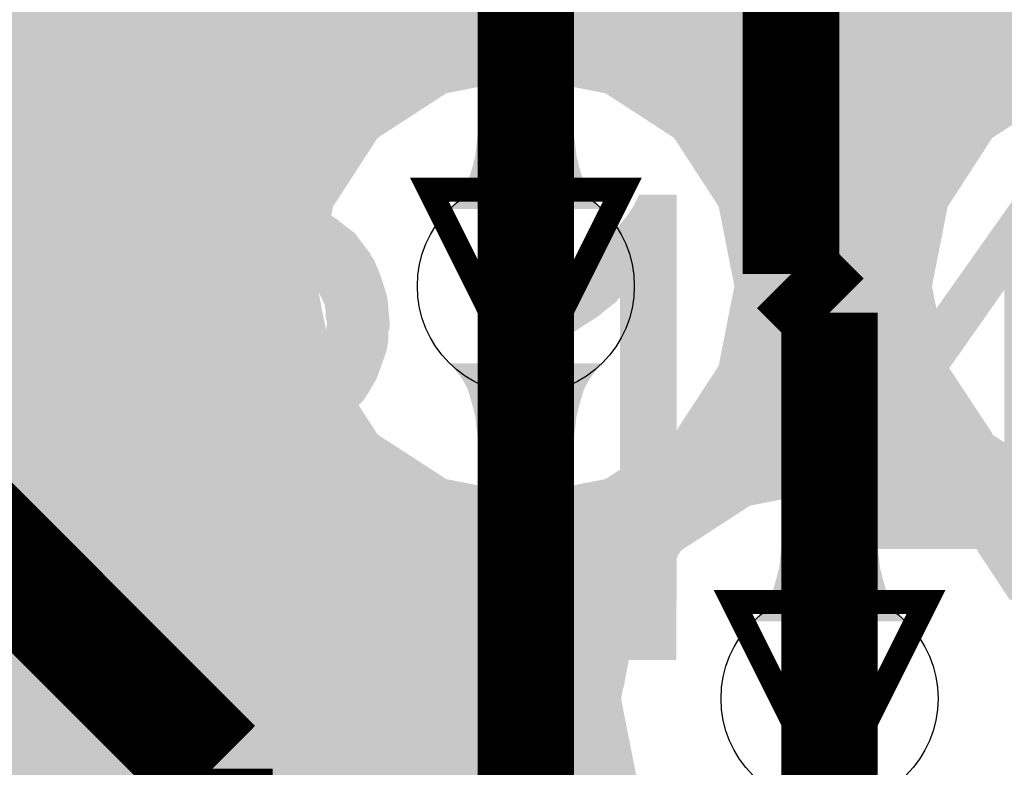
# Model space of a CAD drawing. Extents: x -0.05 to 0.95, y -0.15 to 2.1.
# Tile 66 of 188: x 0.234 to 0.3157, y 0.7171 to 0.7791. Entities that reach past the tile are written whole.
import ezdxf

# ---------------------------------------------------------------- set-up
doc = ezdxf.new("R2010")
doc.units = 0
doc.layers.get('0').update_dxf_attribs({"linetype": 'CONTINUOUS'})
for name, color, linetype in [('LTE_IOT_23_CLICK_V101A_G1', 7, 'CONTINUOUS'), ('LTE_IOT_23_CLICK_V101A_G2', 6, 'CONTINUOUS'), ('LTE_IOT_23_CLICK_V101A_GBL', 1, 'CONTINUOUS'), ('LTE_IOT_23_CLICK_V101A_GD1', 10, 'CONTINUOUS'), ('LTE_IOT_23_CLICK_V101A_GG1', 14, 'CONTINUOUS'), ('LTE_IOT_23_CLICK_V101A_GTL', 12, 'CONTINUOUS'), ('LTE_IOT_23_CLICK_V101A_GTO', 11, 'CONTINUOUS'), ('LTE_IOT_23_CLICK_V101A_TXT', 15, 'CONTINUOUS')]:
    doc.layers.add(name, color=color, linetype=linetype)

# ---------------------------------------------------------------- blocks, each defined once
blk = doc.blocks.new('ROUND_6')
blk.add_circle((0, 0), 0.009)
blk = doc.blocks.new('ROUND_3')
blk.add_circle((0, 0), 0.004)

msp = doc.modelspace()

# ---------------------------------------------------------------- linework, layer by layer
at = {"layer": 'LTE_IOT_23_CLICK_V101A_G1'}
for points in [[(-0.0388, 0.778), (-0.0388, 0.7807), (0.6944, 0.778), (0.690241, 0.7807)], [(-0.0388, 0.7767), (-0.0388, 0.778), (0.701, 0.7767), (0.6944, 0.778)], [(-0.0388, 0.7743), (-0.0388, 0.7767), (0.855703, 0.7743), (0.85523, 0.7767)], [(-0.0388, 0.773), (-0.0388, 0.7743), (0.2694, 0.773), (0.276, 0.7743)], [(0.282599, 0.773), (0.276, 0.7743), (0.3204, 0.773), (0.327, 0.7743)], [(-0.0388, 0.7693), (-0.0388, 0.773), (0.2637, 0.7693), (0.2694, 0.773)], [(0.2883, 0.7693), (0.2826, 0.773), (0.3147, 0.7693), (0.3204, 0.773)], [(-0.0388, 0.7636), (-0.0388, 0.7693), (0.26, 0.7636), (0.2637, 0.7693)], [(0.292, 0.7636), (0.2883, 0.7693), (0.311, 0.7636), (0.3147, 0.7693)], [(-0.0388, 0.757), (-0.0388, 0.7636), (0.2587, 0.757), (0.26, 0.7636)], [(0.2933, 0.757), (0.292, 0.7636), (0.3097, 0.757), (0.311, 0.7636)], [(-0.0388, 0.7504), (-0.0388, 0.757), (0.26, 0.7504), (0.2587, 0.757)], [(0.292, 0.7504), (0.2933, 0.757), (0.311, 0.7504), (0.3097, 0.757)], [(-0.0388, 0.7447), (-0.0388, 0.7504), (0.2637, 0.7447), (0.26, 0.7504)], [(0.2883, 0.7447), (0.292, 0.7504), (0.3147, 0.7447), (0.311, 0.7504)], [(-0.0388, 0.7439), (-0.0388, 0.7447), (0.264932, 0.7439), (0.2637, 0.7447)], [(0.2826, 0.741), (0.2883, 0.7447), (0.3204, 0.741), (0.3147, 0.7447)], [(-0.038, 0.743), (-0.0388, 0.7439), (0.266319, 0.743), (0.264932, 0.7439)], [(-0.034769, 0.741), (-0.038, 0.743), (0.2694, 0.741), (0.266319, 0.743)], [(-0.034285, 0.7407), (-0.034769, 0.741), (0.270923, 0.7407), (0.2694, 0.741)], [(0.0356, 0.74), (0.0325, 0.7407), (0.274477, 0.74), (0.270923, 0.7407)], [(0.278031, 0.7401), (0.2826, 0.741), (0.324969, 0.7401), (0.320401, 0.741)], [(0.2826, 0.741), (0.2826, 0.741), (0.320401, 0.741), (0.3204, 0.741)], [(0.036076, 0.7397), (0.0356, 0.74), (0.276, 0.7397), (0.274477, 0.74)], [(0.037506, 0.7388), (0.036076, 0.7397), (0.2946, 0.7388), (0.299169, 0.7397)], [(0.276, 0.7397), (0.278031, 0.7401), (0.299169, 0.7397), (0.3012, 0.7401)], [(0.303231, 0.7397), (0.3012, 0.7401), (0.327, 0.7397), (0.324969, 0.7401)], [(0.3078, 0.7388), (0.303231, 0.7397), (0.3434, 0.7388), (0.34475, 0.7397)], [(0.0383, 0.7383), (0.037506, 0.7388), (0.29383, 0.7383), (0.2946, 0.7388)], [(0.311189, 0.7366), (0.3078, 0.7388), (0.3401, 0.7366), (0.3434, 0.7388)], [(0.04, 0.7356), (0.0383, 0.7383), (0.28967, 0.7356), (0.29383, 0.7383)], [(0.3135, 0.7351), (0.311189, 0.7366), (0.339109, 0.7351), (0.3401, 0.7366)], [(0.040113, 0.7351), (0.04, 0.7356), (0.2889, 0.7351), (0.28967, 0.7356)], [(0.0407, 0.7325), (0.040113, 0.7351), (0.287212, 0.7325), (0.2889, 0.7351)], [(0.316161, 0.731), (0.3135, 0.7351), (0.3364, 0.731), (0.339109, 0.7351)], [(0.0407, 0.7294), (0.0407, 0.7325), (0.2852, 0.7294), (0.287212, 0.7325)], [(0.0407, 0.7228), (0.0407, 0.7294), (0.2839, 0.7228), (0.2852, 0.7294)], [(0.0407, 0.7162), (0.0407, 0.7228), (0.2852, 0.7162), (0.2839, 0.7228)]]:
    msp.add_solid(points, dxfattribs=at)
at = {"layer": 'LTE_IOT_23_CLICK_V101A_G2', "const_width": 0.008}
for points in [[(0.298, 0.758), (0.298, 0.934)], [(0.276, 0.757), (0.276, 0.921)], [(0.298, 0.758), (0.3012, 0.7548)], [(0.3012, 0.7228), (0.3012, 0.7548)]]:
    msp.add_lwpolyline(points, dxfattribs=at)
at = {"layer": 'LTE_IOT_23_CLICK_V101A_G2'}
for points in [[(0.2252, 0.769301), (0.2252, 0.895699), (0.2638, 0.769301), (0.2638, 0.895699)], [(0.272, 0.7695), (0.272001, 0.770499), (0.28, 0.7695), (0.28, 0.770499)], [(0.272001, 0.770499), (0.272001, 0.7705), (0.28, 0.770499), (0.272001, 0.7705)], [(0.2252, 0.7693), (0.2252, 0.769301), (0.2637, 0.7693), (0.2638, 0.769301)], [(0.2252, 0.7636), (0.2252, 0.7693), (0.26, 0.7636), (0.2637, 0.7693)], [(0.2719, 0.7687), (0.272, 0.7695), (0.2801, 0.7687), (0.28, 0.7695)], [(0.2718, 0.7678), (0.2719, 0.7687), (0.2802, 0.7678), (0.2801, 0.7687)], [(0.2716, 0.767), (0.2718, 0.7678), (0.2804, 0.767), (0.2802, 0.7678)], [(0.2712, 0.7656), (0.2716, 0.767), (0.2808, 0.7656), (0.2804, 0.767)], [(0.2709, 0.765), (0.2712, 0.7656), (0.2811, 0.765), (0.2808, 0.7656)], [(0.2705, 0.7644), (0.2709, 0.765), (0.2815, 0.7644), (0.2811, 0.765)], [(0.269701, 0.763401), (0.2705, 0.7644), (0.282297, 0.763401), (0.2815, 0.7644)], [(0.2252, 0.7621), (0.2252, 0.7636), (0.259705, 0.7621), (0.26, 0.7636)], [(0.282298, 0.7634), (0.269701, 0.763401), (0.282298, 0.7634), (0.282297, 0.763401)], [(0.230361, 0.757), (0.2252, 0.7621), (0.2587, 0.757), (0.259705, 0.7621)], [(0.2337, 0.7537), (0.230361, 0.757), (0.25935, 0.7537), (0.2587, 0.757)], [(0.235845, 0.7504), (0.2337, 0.7537), (0.26, 0.7504), (0.25935, 0.7537)], [(0.2363, 0.7497), (0.235845, 0.7504), (0.260454, 0.7497), (0.26, 0.7504)], [(0.2372, 0.745), (0.2363, 0.7497), (0.263505, 0.745), (0.260454, 0.7497)], [(0.2372, 0.7447), (0.2372, 0.745), (0.2637, 0.7447), (0.263505, 0.745)], [(0.2372, 0.741), (0.2372, 0.7447), (0.2694, 0.741), (0.2637, 0.7447)], [(0.2826, 0.741), (0.2834, 0.7415), (0.284471, 0.741), (0.2834, 0.7415)], [(0.2372, 0.7397), (0.2372, 0.741), (0.276, 0.7397), (0.2694, 0.741)], [(0.276, 0.7397), (0.2826, 0.741), (0.287257, 0.7397), (0.284471, 0.741)], [(0.3139, 0.7398), (0.316061, 0.741), (0.326494, 0.7398), (0.3204, 0.741)], [(0.2372, 0.7394), (0.2372, 0.7397), (0.2879, 0.7394), (0.287257, 0.7397)], [(0.2372, 0.7346), (0.2372, 0.7394), (0.2886, 0.7346), (0.2879, 0.7394)], [(0.313775, 0.7383), (0.313892, 0.7397), (0.3382, 0.7383), (0.335826, 0.7397)], [(0.313892, 0.7397), (0.3139, 0.7398), (0.327, 0.7397), (0.326494, 0.7398)], [(0.3135, 0.735), (0.313775, 0.7383), (0.33886, 0.735), (0.3382, 0.7383)], [(0.2972, 0.7353), (0.297201, 0.736299), (0.3052, 0.7353), (0.3052, 0.736299)], [(0.297201, 0.736299), (0.297201, 0.7363), (0.3052, 0.736299), (0.297201, 0.7363)], [(0.2971, 0.7344), (0.2972, 0.7353), (0.3053, 0.7344), (0.3052, 0.7353)], [(0.2372, 0.7294), (0.2372, 0.7346), (0.2852, 0.7294), (0.2886, 0.7346)], [(0.313632, 0.7348), (0.3135, 0.735), (0.3389, 0.7348), (0.33886, 0.735)], [(0.316143, 0.731), (0.313632, 0.7348), (0.3364, 0.731), (0.3389, 0.7348)], [(0.297, 0.7336), (0.2971, 0.7344), (0.3054, 0.7336), (0.3053, 0.7344)], [(0.2968, 0.7328), (0.297, 0.7336), (0.3056, 0.7328), (0.3054, 0.7336)], [(0.2964, 0.7314), (0.2968, 0.7328), (0.306, 0.7314), (0.3056, 0.7328)], [(0.2961, 0.7308), (0.2964, 0.7314), (0.3063, 0.7308), (0.306, 0.7314)], [(0.2957, 0.7302), (0.2961, 0.7308), (0.3067, 0.7302), (0.3063, 0.7308)], [(0.294901, 0.729201), (0.2957, 0.7302), (0.307497, 0.729201), (0.3067, 0.7302)], [(0.2372, 0.7228), (0.2372, 0.7294), (0.2839, 0.7228), (0.2852, 0.7294)], [(0.307498, 0.7292), (0.294901, 0.729201), (0.307498, 0.7292), (0.307497, 0.729201)], [(0.2372, 0.7162), (0.2372, 0.7228), (0.2852, 0.7162), (0.2839, 0.7228)]]:
    msp.add_solid(points, dxfattribs=at)
at = {"layer": 'LTE_IOT_23_CLICK_V101A_GBL'}
for points in [[(0.2376, 0.7783), (0.237286, 0.7799), (0.4605, 0.7783), (0.4589, 0.7799)], [(0.2376, 0.7743), (0.2376, 0.7783), (0.4645, 0.7743), (0.4605, 0.7783)], [(0.2376, 0.773), (0.2376, 0.7743), (0.2694, 0.773), (0.276, 0.7743)], [(0.282599, 0.773), (0.276, 0.7743), (0.3204, 0.773), (0.327, 0.7743)], [(0.2376, 0.7693), (0.2376, 0.773), (0.2637, 0.7693), (0.2694, 0.773)], [(0.2883, 0.7693), (0.2826, 0.773), (0.3147, 0.7693), (0.3204, 0.773)], [(0.2376, 0.7685), (0.2376, 0.7693), (0.263181, 0.7685), (0.2637, 0.7693)], [(0.292, 0.7636), (0.2883, 0.7693), (0.311, 0.7636), (0.3147, 0.7693)], [(0.236639, 0.7636), (0.2376, 0.7685), (0.26, 0.7636), (0.263181, 0.7685)], [(0.2338, 0.7592), (0.2366, 0.7634), (0.259133, 0.7592), (0.259961, 0.7634)], [(0.2366, 0.7634), (0.236639, 0.7636), (0.259961, 0.7634), (0.26, 0.7636)], [(0.2933, 0.757), (0.292, 0.7636), (0.3097, 0.757), (0.311, 0.7636)], [(0.230538, 0.757), (0.2338, 0.7592), (0.2587, 0.757), (0.259133, 0.7592)], [(0.2295, 0.7563), (0.230538, 0.757), (0.258838, 0.7563), (0.2587, 0.757)], [(0.292, 0.7504), (0.2933, 0.757), (0.311, 0.7504), (0.3097, 0.757)], [(0.2245, 0.7553), (0.2295, 0.7563), (0.259035, 0.7553), (0.258838, 0.7563)], [(0.148122, 0.7504), (0.153011, 0.7553), (0.26, 0.7504), (0.259035, 0.7553)], [(0.142435, 0.7447), (0.148122, 0.7504), (0.2637, 0.7447), (0.26, 0.7504)], [(0.2883, 0.7447), (0.292, 0.7504), (0.3147, 0.7447), (0.311, 0.7504)], [(0.138743, 0.741), (0.142435, 0.7447), (0.2694, 0.741), (0.2637, 0.7447)], [(0.2826, 0.741), (0.2883, 0.7447), (0.3204, 0.741), (0.3147, 0.7447)], [(0.137446, 0.7397), (0.138743, 0.741), (0.276, 0.7397), (0.2694, 0.741)], [(0.278031, 0.7401), (0.2826, 0.741), (0.324969, 0.7401), (0.320401, 0.741)], [(0.2826, 0.741), (0.2826, 0.741), (0.320401, 0.741), (0.3204, 0.741)], [(0.136548, 0.7388), (0.137446, 0.7397), (0.2946, 0.7388), (0.299169, 0.7397)], [(0.276, 0.7397), (0.278031, 0.7401), (0.299169, 0.7397), (0.3012, 0.7401)], [(0.303231, 0.7397), (0.3012, 0.7401), (0.327, 0.7397), (0.324969, 0.7401)], [(0.3078, 0.7388), (0.303231, 0.7397), (0.3434, 0.7388), (0.34475, 0.7397)], [(0.132856, 0.7351), (0.136548, 0.7388), (0.2889, 0.7351), (0.2946, 0.7388)], [(0.311189, 0.7366), (0.3078, 0.7388), (0.3401, 0.7366), (0.3434, 0.7388)], [(0.3135, 0.7351), (0.311189, 0.7366), (0.339109, 0.7351), (0.3401, 0.7366)], [(0.127169, 0.7294), (0.132856, 0.7351), (0.2852, 0.7294), (0.2889, 0.7351)], [(0.316161, 0.731), (0.3135, 0.7351), (0.3364, 0.731), (0.339109, 0.7351)], [(0.121981, 0.7242), (0.127169, 0.7294), (0.284197, 0.7242), (0.2852, 0.7294)], [(0.120484, 0.7227), (0.121981, 0.7242), (0.2452, 0.7227), (0.2526, 0.7242)], [(0.2529, 0.706001), (0.252899, 0.7242), (0.2689, 0.706001), (0.268901, 0.7242)], [(0.271665, 0.7237), (0.2692, 0.7242), (0.2841, 0.7237), (0.284197, 0.7242)], [(0.2766, 0.7227), (0.271665, 0.7237), (0.282521, 0.7227), (0.2841, 0.7237)], [(0.116393, 0.7186), (0.120484, 0.7227), (0.239, 0.7186), (0.2452, 0.7227)], [(0.277924, 0.7218), (0.2766, 0.7227), (0.2811, 0.7218), (0.282521, 0.7227)], [(0.2791, 0.721), (0.277924, 0.7218), (0.2791, 0.721), (0.2811, 0.7218)], [(0.114098, 0.7163), (0.116393, 0.7186), (0.237442, 0.7163), (0.239, 0.7186)]]:
    msp.add_solid(points, dxfattribs=at)
at = {"layer": 'LTE_IOT_23_CLICK_V101A_GD1', "const_width": 0.002}
for points in [[(0.276, 0.749), (0.268, 0.765), (0.284, 0.765), (0.276, 0.749)], [(0.3012, 0.7148), (0.2932, 0.7308), (0.3092, 0.7308), (0.3012, 0.7148)]]:
    msp.add_lwpolyline(points, dxfattribs=at)
at = {"layer": 'LTE_IOT_23_CLICK_V101A_GG1', "const_width": 0.002}
for points in [[(0.276, 0.753), (0.276, 0.761)], [(0.272, 0.757), (0.28, 0.757)], [(0.3012, 0.7188), (0.3012, 0.7268)], [(0.2972, 0.7228), (0.3052, 0.7228)]]:
    msp.add_lwpolyline(points, dxfattribs=at)
at = {"layer": 'LTE_IOT_23_CLICK_V101A_GTL'}
for points, const_width in [([(0.2109, 0.7561), (0.25, 0.717)], 0.01), ([(0.2756, 0.675), (0.276, 0.6754), (0.276, 0.757)], 0.008), ([(0.3012, 0.675), (0.3012, 0.7228)], 0.008), ([(0.25, 0.675), (0.25, 0.717)], 0.01)]:
    msp.add_lwpolyline(points, dxfattribs=dict(at, const_width=const_width))
for points in [[(0.2271, 0.7782), (0.228767, 0.7807), (0.5254, 0.7782), (0.5279, 0.7807)], [(0.2255, 0.777199), (0.2271, 0.7782), (0.524399, 0.777199), (0.5254, 0.7782)], [(0.2255, 0.7743), (0.2255, 0.777199), (0.5215, 0.7743), (0.524399, 0.777199)], [(0.2255, 0.773), (0.2255, 0.7743), (0.2694, 0.773), (0.276, 0.7743)], [(0.282599, 0.773), (0.276, 0.7743), (0.3204, 0.773), (0.327, 0.7743)], [(0.2255, 0.7719), (0.2255, 0.773), (0.267705, 0.7719), (0.2694, 0.773)], [(0.2883, 0.7693), (0.2826, 0.773), (0.3147, 0.7693), (0.3204, 0.773)], [(0.2272, 0.7708), (0.2255, 0.7719), (0.266011, 0.7708), (0.267705, 0.7719)], [(0.2282, 0.7693), (0.2272, 0.7708), (0.2637, 0.7693), (0.266011, 0.7708)], [(0.2296, 0.7672), (0.2282, 0.7693), (0.262337, 0.7672), (0.2637, 0.7693)], [(0.292, 0.7636), (0.2883, 0.7693), (0.311, 0.7636), (0.3147, 0.7693)], [(0.23027, 0.7636), (0.2296, 0.7672), (0.26, 0.7636), (0.262337, 0.7672)], [(0.2304, 0.7629), (0.23027, 0.7636), (0.259862, 0.7629), (0.26, 0.7636)], [(0.2933, 0.757), (0.292, 0.7636), (0.3097, 0.757), (0.311, 0.7636)], [(0.230401, 0.757), (0.2304, 0.7629), (0.2587, 0.757), (0.259862, 0.7629)], [(0.230401, 0.7557), (0.230401, 0.757), (0.258956, 0.7557), (0.2587, 0.757)], [(0.292, 0.7504), (0.2933, 0.757), (0.311, 0.7504), (0.3097, 0.757)], [(0.2316, 0.7543), (0.2305, 0.7557), (0.259232, 0.7543), (0.258956, 0.7557)], [(0.2332, 0.7525), (0.2316, 0.7543), (0.259586, 0.7525), (0.259232, 0.7543)], [(0.235308, 0.7504), (0.2332, 0.7525), (0.26, 0.7504), (0.259586, 0.7525)], [(0.24103, 0.7447), (0.235308, 0.7504), (0.2637, 0.7447), (0.26, 0.7504)], [(0.2701, 0.7501), (0.269701, 0.750599), (0.2819, 0.7501), (0.282299, 0.750599)], [(0.2705, 0.7496), (0.2701, 0.7501), (0.2815, 0.7496), (0.2819, 0.7501)], [(0.2886, 0.7452), (0.292, 0.7504), (0.314436, 0.7452), (0.311, 0.7504)], [(0.2709, 0.749), (0.2705, 0.7496), (0.2811, 0.749), (0.2815, 0.7496)], [(0.2712, 0.7484), (0.2709, 0.749), (0.2808, 0.7484), (0.2811, 0.749)], [(0.2716, 0.747), (0.2712, 0.7484), (0.2804, 0.747), (0.2808, 0.7484)], [(0.2718, 0.7462), (0.2716, 0.747), (0.2802, 0.7462), (0.2804, 0.747)], [(0.2719, 0.7453), (0.2718, 0.7462), (0.2801, 0.7453), (0.2802, 0.7462)], [(0.272, 0.7445), (0.2719, 0.7453), (0.28, 0.7445), (0.2801, 0.7453)], [(0.288658, 0.7448), (0.2886, 0.7452), (0.3147, 0.7448), (0.314436, 0.7452)], [(0.241031, 0.7447), (0.24103, 0.7447), (0.263799, 0.7447), (0.2637, 0.7447)], [(0.256993, 0.728801), (0.241031, 0.7447), (0.2638, 0.728801), (0.263799, 0.7447)], [(0.272, 0.743501), (0.272, 0.7445), (0.279999, 0.743501), (0.28, 0.7445)], [(0.289301, 0.7404), (0.288658, 0.7448), (0.314341, 0.7404), (0.3147, 0.7448)], [(0.279999, 0.7435), (0.272, 0.743501), (0.279999, 0.7435), (0.279999, 0.743501)], [(0.289943, 0.7401), (0.289301, 0.7404), (0.314316, 0.7401), (0.314341, 0.7404)], [(0.292729, 0.7388), (0.289943, 0.7401), (0.2946, 0.7388), (0.3012, 0.7401)], [(0.302213, 0.739901), (0.3012, 0.7401), (0.3143, 0.739901), (0.314316, 0.7401)], [(0.3078, 0.7388), (0.302213, 0.739901), (0.312237, 0.7388), (0.3143, 0.739901)], [(0.293801, 0.7383), (0.292729, 0.7388), (0.293801, 0.7383), (0.2946, 0.7388)], [(0.3098, 0.7375), (0.3078, 0.7388), (0.3098, 0.7375), (0.312237, 0.7388)], [(0.258399, 0.7274), (0.256993, 0.728801), (0.2613, 0.7274), (0.2638, 0.728801)], [(0.2588, 0.727), (0.258399, 0.7274), (0.2588, 0.727), (0.2613, 0.7274)]]:
    msp.add_solid(points, dxfattribs=at)
at = {"layer": 'LTE_IOT_23_CLICK_V101A_GTO'}
for points in [[(0.234001, 0.7643), (0.234001, 0.7644), (0.2539, 0.7643), (0.2528, 0.7644)], [(0.234001, 0.7641), (0.234001, 0.7643), (0.2551, 0.7641), (0.2539, 0.7643)], [(0.234001, 0.764), (0.234001, 0.7641), (0.2565, 0.764), (0.2551, 0.7641)], [(0.234001, 0.7637), (0.234001, 0.764), (0.2577, 0.7637), (0.2565, 0.764)], [(0.2849, 0.7636), (0.2854, 0.764599), (0.2885, 0.7636), (0.2885, 0.764599)], [(0.2854, 0.764599), (0.285401, 0.7646), (0.2885, 0.764599), (0.285401, 0.7646)], [(0.311156, 0.756698), (0.3166, 0.764399), (0.3204, 0.756698), (0.3204, 0.764399)], [(0.234001, 0.7635), (0.234001, 0.7637), (0.2583, 0.7635), (0.2577, 0.7637)], [(0.234001, 0.7634), (0.234001, 0.7635), (0.2588, 0.7634), (0.2583, 0.7635)], [(0.234001, 0.763399), (0.234001, 0.7634), (0.2589, 0.763399), (0.2588, 0.7634)], [(0.234001, 0.7633), (0.234001, 0.763399), (0.258901, 0.7633), (0.2589, 0.763399)], [(0.234001, 0.7631), (0.234001, 0.7633), (0.2593, 0.7631), (0.258901, 0.7633)], [(0.234001, 0.7629), (0.234001, 0.7631), (0.2598, 0.7629), (0.2593, 0.7631)], [(0.2843, 0.7627), (0.2849, 0.7636), (0.2885, 0.7627), (0.2885, 0.7636)], [(0.234001, 0.7625), (0.234001, 0.7629), (0.2604, 0.7625), (0.2598, 0.7629)], [(0.234001, 0.762), (0.234001, 0.7625), (0.261, 0.762), (0.2604, 0.7625)], [(0.2829, 0.7611), (0.2843, 0.7627), (0.2885, 0.7611), (0.2885, 0.7627)], [(0.234001, 0.7614), (0.234001, 0.762), (0.2618, 0.7614), (0.261, 0.762)], [(0.234001, 0.7606), (0.234001, 0.7614), (0.2624, 0.7606), (0.2618, 0.7614)], [(0.2812, 0.7594), (0.2829, 0.7611), (0.2885, 0.7594), (0.2885, 0.7611)], [(0.234001, 0.7601), (0.234001, 0.7606), (0.262789, 0.7601), (0.2624, 0.7606)], [(0.234001, 0.760099), (0.234001, 0.7601), (0.2391, 0.760099), (0.2512, 0.7601)], [(0.234001, 0.747401), (0.234001, 0.760099), (0.2391, 0.747401), (0.2391, 0.760099)], [(0.254, 0.7599), (0.2527, 0.7601), (0.262944, 0.7599), (0.262789, 0.7601)], [(0.254734, 0.7597), (0.254, 0.7599), (0.2631, 0.7597), (0.262944, 0.7599)], [(0.2551, 0.7596), (0.254734, 0.7597), (0.2631, 0.7596), (0.2631, 0.7597)], [(0.2559, 0.7592), (0.255101, 0.7596), (0.2634, 0.7592), (0.2631, 0.7596)], [(0.2566, 0.7589), (0.2559, 0.7592), (0.26352, 0.7589), (0.2634, 0.7592)], [(0.2801, 0.7585), (0.2812, 0.7594), (0.2885, 0.7585), (0.2885, 0.7594)], [(0.256933, 0.7587), (0.2566, 0.7589), (0.2636, 0.7587), (0.26352, 0.7589)], [(0.2571, 0.7586), (0.256933, 0.7587), (0.263643, 0.7586), (0.2636, 0.7587)], [(0.2574, 0.7584), (0.2571, 0.7586), (0.263729, 0.7584), (0.263643, 0.7586)], [(0.2578, 0.758), (0.2575, 0.7584), (0.2639, 0.758), (0.263729, 0.7584)], [(0.2789, 0.7576), (0.2801, 0.7585), (0.2885, 0.7576), (0.2885, 0.7585)], [(0.2581, 0.7576), (0.2578, 0.758), (0.264033, 0.7576), (0.2639, 0.758)], [(0.258457, 0.7571), (0.2581, 0.7576), (0.2642, 0.7571), (0.264033, 0.7576)], [(0.2778, 0.7568), (0.2789, 0.7576), (0.2885, 0.7568), (0.2885, 0.7576)], [(0.2586, 0.7569), (0.258457, 0.7571), (0.26426, 0.7569), (0.2642, 0.7571)], [(0.259, 0.7561), (0.2586, 0.7569), (0.2645, 0.7561), (0.26426, 0.7569)], [(0.2767, 0.7562), (0.2778, 0.7568), (0.2885, 0.7562), (0.2885, 0.7568)], [(0.299001, 0.739501), (0.311156, 0.756698), (0.303601, 0.739501), (0.315699, 0.756698)], [(0.315699, 0.7395), (0.315699, 0.756698), (0.320401, 0.7395), (0.3204, 0.756698)], [(0.2593, 0.7555), (0.259, 0.7561), (0.26456, 0.7555), (0.2645, 0.7561)], [(0.275867, 0.7557), (0.276366, 0.756), (0.2835, 0.7557), (0.2837, 0.756)], [(0.276366, 0.756), (0.276367, 0.756), (0.2837, 0.756), (0.283799, 0.756)], [(0.276367, 0.756), (0.2767, 0.7562), (0.2885, 0.756), (0.2885, 0.7562)], [(0.2838, 0.726001), (0.283799, 0.756), (0.288499, 0.726001), (0.2885, 0.756)], [(0.259357, 0.7551), (0.2593, 0.7555), (0.2646, 0.7551), (0.26456, 0.7555)], [(0.2594, 0.7548), (0.259357, 0.7551), (0.264625, 0.7548), (0.2646, 0.7551)], [(0.274301, 0.7545), (0.274301, 0.7549), (0.282, 0.7545), (0.28248, 0.7549)], [(0.2744, 0.7549), (0.2745, 0.755), (0.28248, 0.7549), (0.2826, 0.755)], [(0.2745, 0.755), (0.2747, 0.7551), (0.2826, 0.755), (0.282725, 0.7551)], [(0.2747, 0.7551), (0.275, 0.7552), (0.282725, 0.7551), (0.28285, 0.7552)], [(0.275, 0.7552), (0.2753, 0.7554), (0.28285, 0.7552), (0.2831, 0.7554)], [(0.2753, 0.7554), (0.2757, 0.7556), (0.2831, 0.7554), (0.283367, 0.7556)], [(0.2757, 0.7556), (0.275867, 0.7557), (0.283367, 0.7556), (0.2835, 0.7557)], [(0.2594, 0.7543), (0.2594, 0.7548), (0.264667, 0.7543), (0.264625, 0.7548)], [(0.2595, 0.754), (0.2594, 0.7543), (0.264692, 0.754), (0.264667, 0.7543)], [(0.274301, 0.754), (0.274301, 0.7545), (0.2812, 0.754), (0.282, 0.7545)], [(0.2593, 0.7525), (0.259414, 0.7533), (0.2646, 0.7525), (0.2646, 0.7533)], [(0.259414, 0.7533), (0.259443, 0.7535), (0.2646, 0.7533), (0.2647, 0.7535)], [(0.259443, 0.7535), (0.2595, 0.7539), (0.2647, 0.7535), (0.2647, 0.7539)], [(0.2595, 0.7539), (0.2595, 0.754), (0.2647, 0.7539), (0.264692, 0.754)], [(0.2743, 0.7528), (0.274301, 0.7534), (0.2793, 0.7528), (0.2803, 0.7534)], [(0.274301, 0.7534), (0.274301, 0.754), (0.2803, 0.7534), (0.2812, 0.754)], [(0.2591, 0.752), (0.2593, 0.7525), (0.2645, 0.752), (0.2646, 0.7525)], [(0.2743, 0.752799), (0.2743, 0.7528), (0.2792, 0.752799), (0.2793, 0.7528)], [(0.2743, 0.7527), (0.2743, 0.752799), (0.279199, 0.7527), (0.2792, 0.752799)], [(0.2743, 0.7525), (0.2743, 0.7527), (0.2788, 0.7525), (0.279199, 0.7527)], [(0.2743, 0.7522), (0.2743, 0.7525), (0.2783, 0.7522), (0.2788, 0.7525)], [(0.259, 0.7515), (0.2591, 0.752), (0.2644, 0.7515), (0.2645, 0.752)], [(0.2743, 0.7519), (0.2743, 0.7522), (0.2776, 0.7519), (0.2783, 0.7522)], [(0.2743, 0.7507), (0.2743, 0.7519), (0.2752, 0.7507), (0.2776, 0.7519)], [(0.2586, 0.7507), (0.2588, 0.751), (0.264109, 0.7507), (0.264218, 0.751)], [(0.2588, 0.751), (0.259, 0.7515), (0.264218, 0.751), (0.2644, 0.7515)], [(0.258, 0.7499), (0.2584, 0.7504), (0.263818, 0.7499), (0.264, 0.7504)], [(0.2584, 0.7504), (0.2585, 0.7505), (0.264, 0.7504), (0.264036, 0.7505)], [(0.2585, 0.7505), (0.2586, 0.7507), (0.264036, 0.7505), (0.264109, 0.7507)], [(0.2743, 0.750401), (0.2743, 0.7507), (0.2743, 0.750401), (0.2752, 0.7507)], [(0.2565, 0.7486), (0.257375, 0.7493), (0.263192, 0.7486), (0.2636, 0.7493)], [(0.257375, 0.7493), (0.2575, 0.7494), (0.2636, 0.7493), (0.263636, 0.7494)], [(0.2575, 0.7494), (0.258, 0.7499), (0.263636, 0.7494), (0.263818, 0.7499)], [(0.2558, 0.7483), (0.2561, 0.7484), (0.263017, 0.7483), (0.263075, 0.7484)], [(0.2561, 0.7484), (0.2565, 0.7486), (0.263075, 0.7484), (0.263192, 0.7486)], [(0.252, 0.7475), (0.2538, 0.7477), (0.2625, 0.7475), (0.262633, 0.7477)], [(0.2538, 0.7477), (0.2554, 0.7481), (0.262633, 0.7477), (0.2629, 0.7481)], [(0.2555, 0.7481), (0.2558, 0.7483), (0.2629, 0.7481), (0.263017, 0.7483)], [(0.234, 0.7469), (0.234001, 0.747), (0.261999, 0.7469), (0.262, 0.747)], [(0.234, 0.746899), (0.234, 0.7469), (0.2619, 0.746899), (0.261999, 0.7469)], [(0.234, 0.7467), (0.234, 0.746899), (0.2618, 0.7467), (0.2619, 0.746899)], [(0.234001, 0.7474), (0.234001, 0.747401), (0.2505, 0.7474), (0.2391, 0.747401)], [(0.234001, 0.747), (0.234001, 0.7474), (0.262, 0.747), (0.2624, 0.7474)], [(0.2505, 0.7474), (0.251199, 0.7475), (0.2624, 0.7474), (0.2625, 0.7475)], [(0.234, 0.7461), (0.234, 0.7467), (0.2609, 0.7461), (0.2618, 0.7467)], [(0.234, 0.7458), (0.234, 0.7461), (0.2605, 0.7458), (0.2609, 0.7461)], [(0.234, 0.7452), (0.234, 0.7458), (0.2595, 0.7452), (0.2605, 0.7458)], [(0.234, 0.7449), (0.234, 0.7452), (0.2589, 0.7449), (0.2595, 0.7452)], [(0.234, 0.7443), (0.234, 0.7449), (0.2575, 0.7443), (0.2589, 0.7449)], [(0.234, 0.7441), (0.234, 0.7443), (0.2566, 0.7441), (0.2575, 0.7443)], [(0.234, 0.7438), (0.234, 0.7441), (0.2558, 0.7438), (0.2566, 0.7441)], [(0.234, 0.7436), (0.234, 0.7438), (0.2549, 0.7436), (0.2558, 0.7438)], [(0.234, 0.743499), (0.234, 0.7436), (0.253901, 0.743499), (0.2549, 0.7436)], [(0.234, 0.7434), (0.234, 0.743499), (0.254, 0.7434), (0.253901, 0.743499)], [(0.234, 0.7433), (0.234, 0.7434), (0.2542, 0.7433), (0.254, 0.7434)], [(0.234, 0.7431), (0.234, 0.7433), (0.2545, 0.7431), (0.2542, 0.7433)], [(0.234, 0.743), (0.234, 0.7431), (0.25475, 0.743), (0.2545, 0.7431)], [(0.234, 0.742999), (0.234, 0.743), (0.2391, 0.742999), (0.2467, 0.743)], [(0.234, 0.726001), (0.234, 0.742999), (0.239099, 0.726001), (0.2391, 0.742999)], [(0.2471, 0.7429), (0.2467, 0.743), (0.255, 0.7429), (0.25475, 0.743)], [(0.2477, 0.7428), (0.2476, 0.7429), (0.255166, 0.7428), (0.255, 0.7429)], [(0.2478, 0.7428), (0.2477, 0.7428), (0.255167, 0.7428), (0.255166, 0.7428)], [(0.249, 0.7424), (0.2478, 0.7428), (0.255833, 0.7424), (0.255167, 0.7428)], [(0.2492, 0.7423), (0.249, 0.7424), (0.256, 0.7423), (0.255833, 0.7424)], [(0.2494, 0.7422), (0.2492, 0.7423), (0.256125, 0.7422), (0.256, 0.7423)], [(0.2497, 0.742), (0.2494, 0.7422), (0.256375, 0.742), (0.256125, 0.7422)], [(0.2499, 0.7419), (0.2497, 0.742), (0.2565, 0.7419), (0.256375, 0.742)], [(0.2501, 0.7418), (0.25, 0.7419), (0.2566, 0.7418), (0.2565, 0.7419)], [(0.2505, 0.7415), (0.2501, 0.7418), (0.2569, 0.7415), (0.2566, 0.7418)], [(0.250625, 0.7414), (0.2505, 0.7415), (0.257, 0.7414), (0.2569, 0.7415)], [(0.250875, 0.7412), (0.250625, 0.7414), (0.2573, 0.7412), (0.257, 0.7414)], [(0.251, 0.7411), (0.250875, 0.7412), (0.2574, 0.7411), (0.2573, 0.7412)], [(0.2519, 0.7402), (0.251, 0.7411), (0.2583, 0.7402), (0.2574, 0.7411)], [(0.2522, 0.7399), (0.2519, 0.7402), (0.258525, 0.7399), (0.2583, 0.7402)], [(0.2525, 0.7395), (0.2522, 0.7399), (0.258825, 0.7395), (0.258525, 0.7399)], [(0.25255, 0.7394), (0.2525, 0.7395), (0.2589, 0.7394), (0.258825, 0.7395)], [(0.2526, 0.739301), (0.25255, 0.7394), (0.258977, 0.739301), (0.2589, 0.7394)], [(0.299, 0.7395), (0.299001, 0.739501), (0.313683, 0.7395), (0.303601, 0.739501)], [(0.299, 0.739499), (0.299, 0.7395), (0.3256, 0.739499), (0.320401, 0.7395)], [(0.299, 0.7395), (0.299, 0.7395), (0.315699, 0.7395), (0.313683, 0.7395)], [(0.299, 0.735201), (0.299, 0.739499), (0.325599, 0.735201), (0.3256, 0.739499)], [(0.2527, 0.7393), (0.2526, 0.739301), (0.258978, 0.7393), (0.258977, 0.739301)], [(0.2533, 0.7385), (0.2527, 0.7393), (0.2596, 0.7385), (0.258978, 0.7393)], [(0.2539, 0.7377), (0.2533, 0.7385), (0.26024, 0.7377), (0.2596, 0.7385)], [(0.254033, 0.7375), (0.2539, 0.7377), (0.2604, 0.7375), (0.26024, 0.7377)], [(0.254767, 0.7364), (0.254033, 0.7375), (0.2611, 0.7364), (0.2604, 0.7375)], [(0.2551, 0.7359), (0.254767, 0.7364), (0.261417, 0.7359), (0.2611, 0.7364)], [(0.2556, 0.7352), (0.2551, 0.7359), (0.261861, 0.7352), (0.261417, 0.7359)], [(0.256, 0.7345), (0.2556, 0.7352), (0.262306, 0.7345), (0.261861, 0.7352)], [(0.2561, 0.7343), (0.256, 0.7345), (0.262432, 0.7343), (0.262306, 0.7345)], [(0.315699, 0.7352), (0.299, 0.735201), (0.325599, 0.7352), (0.325599, 0.735201)], [(0.315699, 0.735199), (0.315699, 0.7352), (0.3204, 0.735199), (0.325599, 0.7352)], [(0.2563, 0.7342), (0.2561, 0.7343), (0.262496, 0.7342), (0.262432, 0.7343)], [(0.2564, 0.734), (0.2563, 0.7342), (0.262623, 0.734), (0.262496, 0.7342)], [(0.2614, 0.726), (0.2564, 0.734), (0.267698, 0.726), (0.262623, 0.734)], [(0.239099, 0.726), (0.234, 0.726001), (0.239099, 0.726), (0.239099, 0.726001)], [(0.267698, 0.726), (0.267698, 0.726), (0.267698, 0.726), (0.2614, 0.726)], [(0.288499, 0.726), (0.2838, 0.726001), (0.288499, 0.726), (0.288499, 0.726001)]]:
    msp.add_solid(points, dxfattribs=at)

# ---------------------------------------------------------------- block references
at = {"layer": 'LTE_IOT_23_CLICK_V101A_G2'}
for p in [(0.276, 0.757), (0.3012, 0.7228)]:
    msp.add_blockref('ROUND_6', p, dxfattribs=at)
at = {"layer": 'LTE_IOT_23_CLICK_V101A_GBL'}
for p in [(0.276, 0.757), (0.3012, 0.7228)]:
    msp.add_blockref('ROUND_6', p, dxfattribs=at)
at = {"layer": 'LTE_IOT_23_CLICK_V101A_GTL'}
for p in [(0.276, 0.757), (0.3012, 0.7228)]:
    msp.add_blockref('ROUND_6', p, dxfattribs=at)
at = {"layer": 'LTE_IOT_23_CLICK_V101A_TXT'}
for p in [(0.276, 0.757), (0.3012, 0.7228)]:
    msp.add_blockref('ROUND_3', p, dxfattribs=at)

doc.saveas('drawing.dxf')
